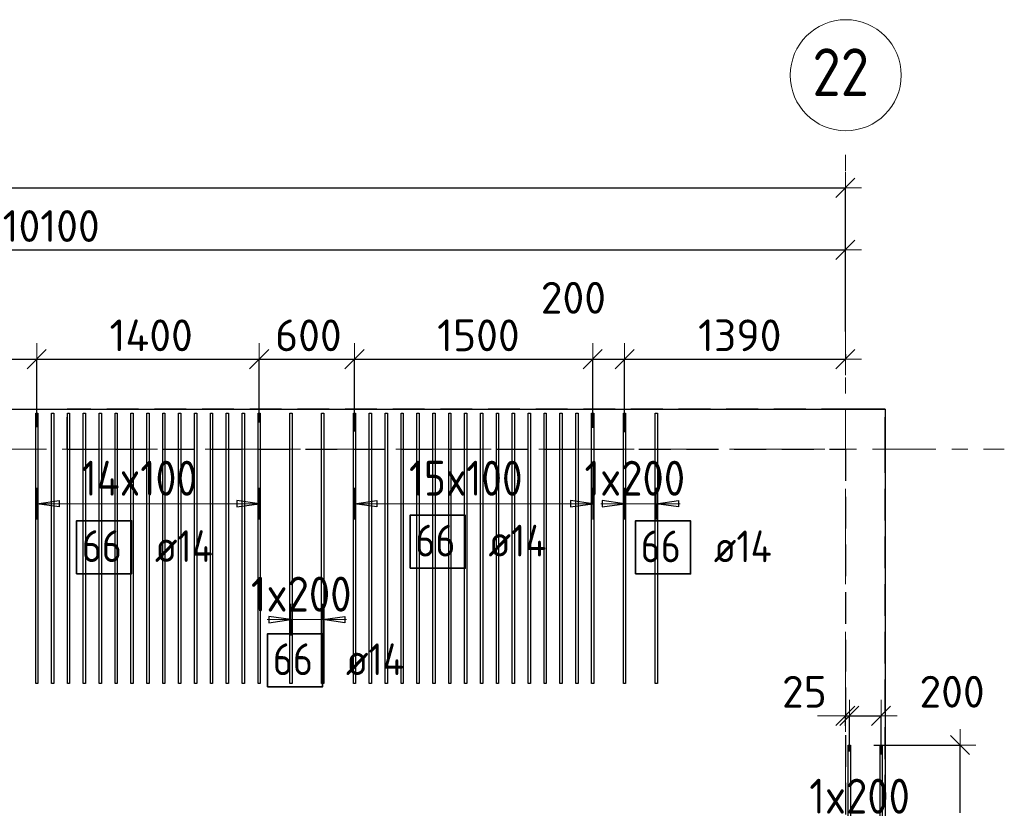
# Model space of a CAD drawing. Header units: metres. Extents: x -38 to 98, y -15 to 19.
# Tile 35 of 64: x 56.4 to 62.6, y 14.16 to 19.1. Entities that reach past the tile are written whole.
import ezdxf

# ---------------------------------------------------------------- set-up
doc = ezdxf.new("R2010")
doc.units = ezdxf.units.M
doc.header["$PDMODE"] = 65
for name, pattern in [('______11', [0.5, 0.4, -0.05, 0, -0.05]), ('______2', [0.27, 0.2, -0.07]), ('______5', [1.1, 0.8, -0.1, 0.1, -0.1])]:
    doc.linetypes.add(name, pattern=pattern)
for name, color, linetype, lineweight in [('XR$2$Осевая линия (1)', 7, '______5', 13), ('XR$2$Размерная линия (1)', 7, 'Continuous', 13), ('XR$3$Перекрытие (1)', 7, 'Continuous', 35), ('XR$3$Размерная линия (1)', 7, 'Continuous', 13), ('XR$5$Стена (1)', 7, 'Continuous', 35)]:
    doc.layers.add(name, color=color, linetype=linetype, lineweight=lineweight)
doc.layers.add('XR$3$Арм.стержн.Доп. Арм. верхн.зоны У', color=7, linetype='Continuous', lineweight=35, true_color=0x739641)
doc.styles.add('ISOCPEUR', font='txt')
doc.dimstyles.new('DIMSTYLE_3', dxfattribs={"dimtxt": 0.2, "dimasz": 0.2, "dimexe": 0, "dimexo": 0, "dimgap": 0.1, "dimtad": 2, "dimdec": 0, "dimlfac": 1000, "dimrnd": 5, "dimzin": 12, "dimdsep": 46, "dimtxsty": 'ISOCPEUR', "dimblk1": 'ALL_ML_STRICH', "dimblk2": 'ALL_ML_STRICH', "dimsah": 1, "dimcen": 0, "dimclrd": 7, "dimclre": 256, "dimclrt": 7, "dimadec": 0, "dimazin": 0, "dimtfac": 1, "dimtdec": 0, "dimtix": 1, "dimtmove": 2, "dimatfit": 3, "dimfxl": 0, "dimtzin": 0, "dimlwd": 0, "dimlwe": -3, "dimarcsym": 0})
doc.dimstyles.new('DIMSTYLE_7', dxfattribs={"dimtxt": 0.2, "dimasz": 0.2, "dimexe": 0, "dimexo": 0, "dimgap": 0.1, "dimtad": 2, "dimdec": 0, "dimlfac": 1000, "dimrnd": 5, "dimzin": 12, "dimdsep": 46, "dimtxsty": 'ISOCPEUR', "dimblk1": 'ALL_ML_STRICH', "dimblk2": 'ALL_ML_STRICH', "dimsah": 1, "dimcen": 0, "dimclrd": 7, "dimclre": 256, "dimclrt": 7, "dimadec": 0, "dimazin": 0, "dimtfac": 1, "dimtdec": 0, "dimtix": 1, "dimtmove": 2, "dimatfit": 3, "dimfxl": 0, "dimtvp": 1.2, "dimtzin": 0, "dimlwd": 0, "dimlwe": -3, "dimarcsym": 0})

# ---------------------------------------------------------------- blocks, each defined once
blk = doc.blocks.new('ALL_ML_STRICH')
at = {"color": 0, "linetype": 'ByBlock', "lineweight": -2}
for p, q in [((0, -0.5), (0, 0.5)), ((-1, 0), (0.5, 0)), ((-0.3, -0.3), (0.3, 0.3))]:
    blk.add_line(p, q, dxfattribs=at)
blk = doc.blocks.new('*D19')
at = {"layer": 'DEFPOINTS', "color": 7, "linetype": 'Continuous', "lineweight": 13, "transparency": 33554687}
for p in [(0.5, 18.0429), (0.5, 17.9468), (61.6, 17.1197)]:
    blk.add_point(p, dxfattribs=at)
at = {"layer": 'XR$2$Размерная линия (1)', "color": 9, "linetype": 'Continuous', "lineweight": -2, "true_color": 0xc7c7c7, "transparency": 33554687}
for p, q in [((0.5, 17.9668), (0.5, 18.0429)), ((61.6, 17.1397), (61.6, 18.0429))]:
    blk.add_line(p, q, dxfattribs=at)
at = {"layer": 'XR$2$Размерная линия (1)', "color": 7, "linetype": 'Continuous', "lineweight": -2, "transparency": 33554687}
blk.add_line((0.5, 18.0429), (61.6, 18.0429), dxfattribs=at)
at = {"layer": 'XR$2$Размерная линия (1)', "color": 7, "linetype": 'Continuous', "lineweight": 13, "transparency": 33554687, "xscale": 0.2, "yscale": 0.2, "zscale": 0.2, "rotation": 180}
blk.add_blockref('ALL_ML_STRICH', (0.5, 18.0429), dxfattribs=at)
at = {"layer": 'XR$2$Размерная линия (1)', "color": 7, "linetype": 'Continuous', "lineweight": 13, "transparency": 33554687, "xscale": 0.2, "yscale": 0.2, "zscale": 0.2}
blk.add_blockref('ALL_ML_STRICH', (61.6, 18.0429), dxfattribs=at)
at = {"layer": 'XR$2$Размерная линия (1)', "color": 7, "linetype": 'Continuous', "lineweight": 13, "transparency": 33554687, "insert": (31.1, 18.1929), "char_height": 0.2, "width": 1, "attachment_point": 5, "style": 'ISOCPEUR'}
blk.add_mtext('\\A1;{61100}', dxfattribs=at)
blk = doc.blocks.new('*D32')
at = {"layer": 'DEFPOINTS', "color": 7, "linetype": 'Continuous', "lineweight": 13, "transparency": 33554687}
for p in [(51.5, 17.6528), (61.6, 17.4912), (51.5, 17.3896)]:
    blk.add_point(p, dxfattribs=at)
at = {"layer": 'XR$2$Размерная линия (1)', "color": 9, "linetype": 'Continuous', "lineweight": -2, "true_color": 0xc7c7c7, "transparency": 33554687}
for p, q in [((51.5, 17.4096), (51.5, 17.6528)), ((61.6, 17.5112), (61.6, 17.6528))]:
    blk.add_line(p, q, dxfattribs=at)
at = {"layer": 'XR$2$Размерная линия (1)', "color": 7, "linetype": 'Continuous', "lineweight": -2, "transparency": 33554687}
blk.add_line((51.5, 17.6528), (61.6, 17.6528), dxfattribs=at)
at = {"layer": 'XR$2$Размерная линия (1)', "color": 7, "linetype": 'Continuous', "lineweight": 13, "transparency": 33554687, "xscale": 0.2, "yscale": 0.2, "zscale": 0.2, "rotation": 180}
blk.add_blockref('ALL_ML_STRICH', (51.5, 17.6528), dxfattribs=at)
at = {"layer": 'XR$2$Размерная линия (1)', "color": 7, "linetype": 'Continuous', "lineweight": 13, "transparency": 33554687, "xscale": 0.2, "yscale": 0.2, "zscale": 0.2}
blk.add_blockref('ALL_ML_STRICH', (61.6, 17.6528), dxfattribs=at)
at = {"layer": 'XR$2$Размерная линия (1)', "color": 7, "linetype": 'Continuous', "lineweight": 13, "transparency": 33554687, "insert": (56.6, 17.8028), "char_height": 0.2, "width": 1, "attachment_point": 5, "style": 'ISOCPEUR'}
blk.add_mtext('\\A1;{10100}', dxfattribs=at)
blk = doc.blocks.new('*D199')
at = {"layer": 'DEFPOINTS', "color": 7, "linetype": 'Continuous', "lineweight": 13, "transparency": 33554687}
for p in [(61.7593, 14.5375), (62.2895, 12.8), (62.3216, 12.8)]:
    blk.add_point(p, dxfattribs=at)
at = {"layer": 'XR$3$Размерная линия (1)', "color": 9, "linetype": 'Continuous', "lineweight": -2, "true_color": 0xc7c7c7, "transparency": 33554687}
for p, q in [((61.7793, 14.5375), (62.3216, 14.5375)), ((62.3095, 12.8), (62.3216, 12.8))]:
    blk.add_line(p, q, dxfattribs=at)
at = {"layer": 'XR$3$Размерная линия (1)', "color": 7, "linetype": 'Continuous', "lineweight": -2, "transparency": 33554687}
blk.add_line((62.3216, 12.8), (62.3216, 14.5375), dxfattribs=at)
at = {"layer": 'XR$3$Размерная линия (1)', "color": 7, "linetype": 'Continuous', "lineweight": 13, "transparency": 33554687, "xscale": 0.2, "yscale": 0.2, "zscale": 0.2}
for p, rotation in [((62.3216, 14.5375), 90), ((62.3216, 12.8), 270)]:
    blk.add_blockref('ALL_ML_STRICH', p, dxfattribs=dict(at, rotation=rotation))
at = {"layer": 'XR$3$Размерная линия (1)', "color": 7, "linetype": 'Continuous', "lineweight": 13, "transparency": 33554687, "insert": (62.1716, 13.6888), "char_height": 0.2, "width": 0.8, "attachment_point": 5, "rotation": 90, "style": 'ISOCPEUR'}
blk.add_mtext('\\A1;{1740}', dxfattribs=at)
blk = doc.blocks.new('*D212')
at = {"layer": 'DEFPOINTS', "color": 7, "linetype": 'Continuous', "lineweight": 13, "transparency": 33554687}
for p in [(61.6, 14.7217), (61.6, 14.6385), (61.6245, 14.4765)]:
    blk.add_point(p, dxfattribs=at)
at = {"layer": 'XR$3$Размерная линия (1)', "color": 9, "linetype": 'Continuous', "lineweight": -2, "true_color": 0xc7c7c7, "transparency": 33554687}
for p, q in [((61.6, 14.6585), (61.6, 14.7217)), ((61.6245, 14.4965), (61.6245, 14.7217))]:
    blk.add_line(p, q, dxfattribs=at)
at = {"layer": 'XR$3$Размерная линия (1)', "color": 7, "linetype": 'Continuous', "lineweight": -2, "transparency": 33554687}
blk.add_line((61.6, 14.7217), (61.6245, 14.7217), dxfattribs=at)
at = {"layer": 'XR$3$Размерная линия (1)', "color": 7, "linetype": 'Continuous', "lineweight": 13, "transparency": 33554687, "xscale": 0.2, "yscale": 0.2, "zscale": 0.2}
blk.add_blockref('ALL_ML_STRICH', (61.6245, 14.7217), dxfattribs=at)
at = {"layer": 'XR$3$Размерная линия (1)', "color": 7, "linetype": 'Continuous', "lineweight": 13, "transparency": 33554687, "xscale": 0.2, "yscale": 0.2, "zscale": 0.2, "rotation": 180}
blk.add_blockref('ALL_ML_STRICH', (61.6, 14.7217), dxfattribs=at)
at = {"layer": 'XR$3$Размерная линия (1)', "color": 7, "linetype": 'Continuous', "lineweight": 13, "transparency": 33554687, "insert": (61.3416, 14.8729), "char_height": 0.2, "width": 0.4, "attachment_point": 5, "style": 'ISOCPEUR'}
blk.add_mtext('\\A1;{25}', dxfattribs=at)
blk = doc.blocks.new('*D213')
at = {"layer": 'DEFPOINTS', "color": 7, "linetype": 'Continuous', "lineweight": 13, "transparency": 33554687}
for p in [(61.6245, 14.7217), (61.6245, 14.4765), (61.8245, 14.459)]:
    blk.add_point(p, dxfattribs=at)
at = {"layer": 'XR$3$Размерная линия (1)', "color": 9, "linetype": 'Continuous', "lineweight": -2, "true_color": 0xc7c7c7, "transparency": 33554687}
for p, q in [((61.6245, 14.4965), (61.6245, 14.7217)), ((61.8245, 14.479), (61.8245, 14.7217))]:
    blk.add_line(p, q, dxfattribs=at)
at = {"layer": 'XR$3$Размерная линия (1)', "color": 7, "linetype": 'Continuous', "lineweight": -2, "transparency": 33554687}
blk.add_line((61.6245, 14.7217), (61.8245, 14.7217), dxfattribs=at)
at = {"layer": 'XR$3$Размерная линия (1)', "color": 7, "linetype": 'Continuous', "lineweight": 13, "transparency": 33554687, "xscale": 0.2, "yscale": 0.2, "zscale": 0.2, "rotation": 180}
blk.add_blockref('ALL_ML_STRICH', (61.6245, 14.7217), dxfattribs=at)
at = {"layer": 'XR$3$Размерная линия (1)', "color": 7, "linetype": 'Continuous', "lineweight": 13, "transparency": 33554687, "xscale": 0.2, "yscale": 0.2, "zscale": 0.2}
blk.add_blockref('ALL_ML_STRICH', (61.8245, 14.7217), dxfattribs=at)
at = {"layer": 'XR$3$Размерная линия (1)', "color": 7, "linetype": 'Continuous', "lineweight": 13, "transparency": 33554687, "insert": (62.2712, 14.8734), "char_height": 0.2, "width": 0.6, "attachment_point": 5, "style": 'ISOCPEUR'}
blk.add_mtext('\\A1;{200}', dxfattribs=at)
blk = doc.blocks.new('*D226')
at = {"layer": 'DEFPOINTS', "color": 7, "linetype": 'Continuous', "lineweight": 13, "transparency": 33554687}
for p in [(51.9094, 16.9651), (51.9094, 16.5164), (56.5094, 16.5164)]:
    blk.add_point(p, dxfattribs=at)
at = {"layer": 'XR$3$Размерная линия (1)', "color": 9, "linetype": 'Continuous', "lineweight": -2, "true_color": 0xc7c7c7, "transparency": 33554687}
for p, q in [((51.9094, 16.5364), (51.9094, 16.9651)), ((56.5094, 16.5364), (56.5094, 16.9651))]:
    blk.add_line(p, q, dxfattribs=at)
at = {"layer": 'XR$3$Размерная линия (1)', "color": 7, "linetype": 'Continuous', "lineweight": -2, "transparency": 33554687}
blk.add_line((51.9094, 16.9651), (56.5094, 16.9651), dxfattribs=at)
at = {"layer": 'XR$3$Размерная линия (1)', "color": 7, "linetype": 'Continuous', "lineweight": 13, "transparency": 33554687, "xscale": 0.2, "yscale": 0.2, "zscale": 0.2, "rotation": 180}
blk.add_blockref('ALL_ML_STRICH', (51.9094, 16.9651), dxfattribs=at)
at = {"layer": 'XR$3$Размерная линия (1)', "color": 7, "linetype": 'Continuous', "lineweight": 13, "transparency": 33554687, "xscale": 0.2, "yscale": 0.2, "zscale": 0.2}
blk.add_blockref('ALL_ML_STRICH', (56.5094, 16.9651), dxfattribs=at)
at = {"layer": 'XR$3$Размерная линия (1)', "color": 7, "linetype": 'Continuous', "lineweight": 13, "transparency": 33554687, "insert": (54.2094, 17.1151), "char_height": 0.2, "width": 0.8, "attachment_point": 5, "style": 'ISOCPEUR'}
blk.add_mtext('\\A1;{4600}', dxfattribs=at)
blk = doc.blocks.new('*D227')
at = {"layer": 'DEFPOINTS', "color": 7, "linetype": 'Continuous', "lineweight": 13, "transparency": 33554687}
for p in [(56.5094, 16.9651), (56.5094, 16.5164), (57.9094, 16.5469)]:
    blk.add_point(p, dxfattribs=at)
at = {"layer": 'XR$3$Размерная линия (1)', "color": 9, "linetype": 'Continuous', "lineweight": -2, "true_color": 0xc7c7c7, "transparency": 33554687}
for p, q in [((56.5094, 16.5364), (56.5094, 16.9651)), ((57.9094, 16.5669), (57.9094, 16.9651))]:
    blk.add_line(p, q, dxfattribs=at)
at = {"layer": 'XR$3$Размерная линия (1)', "color": 7, "linetype": 'Continuous', "lineweight": -2, "transparency": 33554687}
blk.add_line((56.5094, 16.9651), (57.9094, 16.9651), dxfattribs=at)
at = {"layer": 'XR$3$Размерная линия (1)', "color": 7, "linetype": 'Continuous', "lineweight": 13, "transparency": 33554687, "xscale": 0.2, "yscale": 0.2, "zscale": 0.2, "rotation": 180}
blk.add_blockref('ALL_ML_STRICH', (56.5094, 16.9651), dxfattribs=at)
at = {"layer": 'XR$3$Размерная линия (1)', "color": 7, "linetype": 'Continuous', "lineweight": 13, "transparency": 33554687, "xscale": 0.2, "yscale": 0.2, "zscale": 0.2}
blk.add_blockref('ALL_ML_STRICH', (57.9094, 16.9651), dxfattribs=at)
at = {"layer": 'XR$3$Размерная линия (1)', "color": 7, "linetype": 'Continuous', "lineweight": 13, "transparency": 33554687, "insert": (57.2294, 17.1151), "char_height": 0.2, "width": 0.8, "attachment_point": 5, "style": 'ISOCPEUR'}
blk.add_mtext('\\A1;{1400}', dxfattribs=at)
blk = doc.blocks.new('*D228')
at = {"layer": 'DEFPOINTS', "color": 7, "linetype": 'Continuous', "lineweight": 13, "transparency": 33554687}
for p in [(57.9094, 16.9651), (57.9094, 16.5469), (58.5094, 16.4906)]:
    blk.add_point(p, dxfattribs=at)
at = {"layer": 'XR$3$Размерная линия (1)', "color": 9, "linetype": 'Continuous', "lineweight": -2, "true_color": 0xc7c7c7, "transparency": 33554687}
for p, q in [((57.9094, 16.5669), (57.9094, 16.9651)), ((58.5094, 16.5106), (58.5094, 16.9651))]:
    blk.add_line(p, q, dxfattribs=at)
at = {"layer": 'XR$3$Размерная линия (1)', "color": 7, "linetype": 'Continuous', "lineweight": -2, "transparency": 33554687}
blk.add_line((57.9094, 16.9651), (58.5094, 16.9651), dxfattribs=at)
at = {"layer": 'XR$3$Размерная линия (1)', "color": 7, "linetype": 'Continuous', "lineweight": 13, "transparency": 33554687, "xscale": 0.2, "yscale": 0.2, "zscale": 0.2, "rotation": 180}
blk.add_blockref('ALL_ML_STRICH', (57.9094, 16.9651), dxfattribs=at)
at = {"layer": 'XR$3$Размерная линия (1)', "color": 7, "linetype": 'Continuous', "lineweight": 13, "transparency": 33554687, "xscale": 0.2, "yscale": 0.2, "zscale": 0.2}
blk.add_blockref('ALL_ML_STRICH', (58.5094, 16.9651), dxfattribs=at)
at = {"layer": 'XR$3$Размерная линия (1)', "color": 7, "linetype": 'Continuous', "lineweight": 13, "transparency": 33554687, "insert": (58.2194, 17.1151), "char_height": 0.2, "width": 0.6, "attachment_point": 5, "style": 'ISOCPEUR'}
blk.add_mtext('\\A1;{600}', dxfattribs=at)
blk = doc.blocks.new('*D229')
at = {"layer": 'DEFPOINTS', "color": 7, "linetype": 'Continuous', "lineweight": 13, "transparency": 33554687}
for p in [(58.5094, 16.9651), (58.5094, 16.4906), (60.0094, 16.5125)]:
    blk.add_point(p, dxfattribs=at)
at = {"layer": 'XR$3$Размерная линия (1)', "color": 9, "linetype": 'Continuous', "lineweight": -2, "true_color": 0xc7c7c7, "transparency": 33554687}
for p, q in [((58.5094, 16.5106), (58.5094, 16.9651)), ((60.0094, 16.5325), (60.0094, 16.9651))]:
    blk.add_line(p, q, dxfattribs=at)
at = {"layer": 'XR$3$Размерная линия (1)', "color": 7, "linetype": 'Continuous', "lineweight": -2, "transparency": 33554687}
blk.add_line((58.5094, 16.9651), (60.0094, 16.9651), dxfattribs=at)
at = {"layer": 'XR$3$Размерная линия (1)', "color": 7, "linetype": 'Continuous', "lineweight": 13, "transparency": 33554687, "xscale": 0.2, "yscale": 0.2, "zscale": 0.2, "rotation": 180}
blk.add_blockref('ALL_ML_STRICH', (58.5094, 16.9651), dxfattribs=at)
at = {"layer": 'XR$3$Размерная линия (1)', "color": 7, "linetype": 'Continuous', "lineweight": 13, "transparency": 33554687, "xscale": 0.2, "yscale": 0.2, "zscale": 0.2}
blk.add_blockref('ALL_ML_STRICH', (60.0094, 16.9651), dxfattribs=at)
at = {"layer": 'XR$3$Размерная линия (1)', "color": 7, "linetype": 'Continuous', "lineweight": 13, "transparency": 33554687, "insert": (59.2894, 17.1151), "char_height": 0.2, "width": 0.8, "attachment_point": 5, "style": 'ISOCPEUR'}
blk.add_mtext('\\A1;{1500}', dxfattribs=at)
blk = doc.blocks.new('*D230')
at = {"layer": 'DEFPOINTS', "color": 7, "linetype": 'Continuous', "lineweight": 13, "transparency": 33554687}
for p in [(60.0094, 16.9651), (60.0094, 16.5125), (60.2094, 16.4851)]:
    blk.add_point(p, dxfattribs=at)
at = {"layer": 'XR$3$Размерная линия (1)', "color": 9, "linetype": 'Continuous', "lineweight": -2, "true_color": 0xc7c7c7, "transparency": 33554687}
for p, q in [((60.0094, 16.5325), (60.0094, 16.9651)), ((60.2094, 16.5051), (60.2094, 16.9651))]:
    blk.add_line(p, q, dxfattribs=at)
at = {"layer": 'XR$3$Размерная линия (1)', "color": 7, "linetype": 'Continuous', "lineweight": -2, "transparency": 33554687}
blk.add_line((60.0094, 16.9651), (60.2094, 16.9651), dxfattribs=at)
at = {"layer": 'XR$3$Размерная линия (1)', "color": 7, "linetype": 'Continuous', "lineweight": 13, "transparency": 33554687, "xscale": 0.2, "yscale": 0.2, "zscale": 0.2, "rotation": 180}
blk.add_blockref('ALL_ML_STRICH', (60.0094, 16.9651), dxfattribs=at)
at = {"layer": 'XR$3$Размерная линия (1)', "color": 7, "linetype": 'Continuous', "lineweight": 13, "transparency": 33554687, "xscale": 0.2, "yscale": 0.2, "zscale": 0.2}
blk.add_blockref('ALL_ML_STRICH', (60.2094, 16.9651), dxfattribs=at)
at = {"layer": 'XR$3$Размерная линия (1)', "color": 7, "linetype": 'Continuous', "lineweight": 13, "transparency": 33554687, "insert": (59.8873, 17.3513), "char_height": 0.2, "width": 0.6, "attachment_point": 5, "style": 'ISOCPEUR'}
blk.add_mtext('\\A1;{200}', dxfattribs=at)
blk = doc.blocks.new('*D231')
at = {"layer": 'DEFPOINTS', "color": 7, "linetype": 'Continuous', "lineweight": 13, "transparency": 33554687}
for p in [(61.6, 17.0169), (60.2094, 16.9651), (60.2094, 16.4851)]:
    blk.add_point(p, dxfattribs=at)
at = {"layer": 'XR$3$Размерная линия (1)', "color": 9, "linetype": 'Continuous', "lineweight": -2, "true_color": 0xc7c7c7, "transparency": 33554687}
for p, q in [((61.6, 16.9969), (61.6, 16.9651)), ((60.2094, 16.5051), (60.2094, 16.9651))]:
    blk.add_line(p, q, dxfattribs=at)
at = {"layer": 'XR$3$Размерная линия (1)', "color": 7, "linetype": 'Continuous', "lineweight": -2, "transparency": 33554687}
blk.add_line((60.2094, 16.9651), (61.6, 16.9651), dxfattribs=at)
at = {"layer": 'XR$3$Размерная линия (1)', "color": 7, "linetype": 'Continuous', "lineweight": 13, "transparency": 33554687, "xscale": 0.2, "yscale": 0.2, "zscale": 0.2, "rotation": 180}
blk.add_blockref('ALL_ML_STRICH', (60.2094, 16.9651), dxfattribs=at)
at = {"layer": 'XR$3$Размерная линия (1)', "color": 7, "linetype": 'Continuous', "lineweight": 13, "transparency": 33554687, "xscale": 0.2, "yscale": 0.2, "zscale": 0.2}
blk.add_blockref('ALL_ML_STRICH', (61.6, 16.9651), dxfattribs=at)
at = {"layer": 'XR$3$Размерная линия (1)', "color": 7, "linetype": 'Continuous', "lineweight": 13, "transparency": 33554687, "insert": (60.9347, 17.1151), "char_height": 0.2, "width": 0.8, "attachment_point": 5, "style": 'ISOCPEUR'}
blk.add_mtext('\\A1;{1390}', dxfattribs=at)

msp = doc.modelspace()

# ---------------------------------------------------------------- linework, layer by layer
at = {"layer": 'XR$2$Осевая линия (1)', "color": 253, "linetype": '______11', "lineweight": 13, "true_color": 0xa0a0a0, "transparency": 33554687}
for p, q in [((61.6, -2.65), (61.6, 18.35)), ((-2.63, 16.4), (62.6, 16.4))]:
    msp.add_line(p, q, dxfattribs=at)
at = {"layer": 'XR$2$Осевая линия (1)', "color": 7, "linetype": 'Continuous', "lineweight": 13, "transparency": 33554687}
msp.add_circle((61.6018, 18.7512), 0.3493, dxfattribs=at)
at = {"layer": 'XR$3$Арм.стержн.Доп. Арм. верхн.зоны У', "color": 253, "linetype": 'Continuous', "lineweight": -3, "true_color": 0xa0a0a0, "transparency": 33554687}
for p, q in [((56.5094, 16.0562), (56.5094, 16.1562)), ((57.9094, 16.0562), (57.9094, 16.1562)), ((58.5094, 16.0562), (58.5094, 16.1562)), ((60.0094, 16.0562), (60.0094, 16.1562)), ((60.2094, 16.0562), (60.2094, 16.1562)), ((60.4094, 16.0562), (60.4094, 16.1562)), ((56.5094, 16.0562), (56.5094, 15.9562)), ((57.9094, 16.0562), (57.9094, 15.9562)), ((58.5094, 16.0562), (58.5094, 15.9562)), ((60.0094, 16.0562), (60.0094, 15.9562)), ((60.2094, 16.0562), (60.2094, 15.9562)), ((60.4094, 16.0562), (60.4094, 15.9562)), ((58.1094, 15.3271), (58.1094, 15.4271)), ((58.3094, 15.3271), (58.3094, 15.4271)), ((58.1094, 15.3271), (58.1094, 15.2271)), ((58.3094, 15.3271), (58.3094, 15.2271))]:
    msp.add_line(p, q, dxfattribs=at)
at = {"layer": 'XR$3$Арм.стержн.Доп. Арм. верхн.зоны У', "color": 7, "linetype": 'Continuous', "lineweight": 25, "transparency": 33554687}
for p, q in [((56.5094, 16.0562), (56.6494, 16.0762)), ((56.6494, 16.0362), (56.5094, 16.0562)), ((56.6494, 16.0762), (56.6494, 16.0362)), ((57.9094, 16.0562), (57.7694, 16.0762)), ((57.7694, 16.0762), (57.7694, 16.0362)), ((57.7694, 16.0362), (57.9094, 16.0562)), ((58.5094, 16.0562), (58.6494, 16.0762)), ((58.6494, 16.0362), (58.5094, 16.0562)), ((58.6494, 16.0762), (58.6494, 16.0362)), ((60.0094, 16.0562), (59.8694, 16.0762)), ((59.8694, 16.0762), (59.8694, 16.0362)), ((59.8694, 16.0362), (60.0094, 16.0562)), ((60.2094, 16.0562), (60.0694, 16.0762)), ((60.0694, 16.0762), (60.0694, 16.0362)), ((60.0694, 16.0362), (60.2094, 16.0562)), ((60.4094, 16.0562), (60.5494, 16.0762)), ((60.5494, 16.0362), (60.4094, 16.0562)), ((60.5494, 16.0762), (60.5494, 16.0362)), ((58.1094, 15.3271), (57.9694, 15.3471)), ((57.9694, 15.3471), (57.9694, 15.3071)), ((57.9694, 15.3071), (58.1094, 15.3271)), ((58.3094, 15.3271), (58.4494, 15.3471)), ((58.4494, 15.3071), (58.3094, 15.3271)), ((58.4494, 15.3471), (58.4494, 15.3071))]:
    msp.add_line(p, q, dxfattribs=at)
at = {"layer": 'XR$3$Арм.стержн.Доп. Арм. верхн.зоны У', "color": 7, "linetype": 'Continuous', "lineweight": 13, "transparency": 33554687}
for p, q in [((56.5094, 16.0562), (56.5094, 16.0562)), ((57.9094, 16.0562), (57.9094, 16.0562)), ((58.5094, 16.0562), (58.5094, 16.0562)), ((60.0094, 16.0562), (60.0094, 16.0562)), ((60.2094, 16.0562), (60.0594, 16.0562)), ((60.2094, 16.0562), (60.4094, 16.0562)), ((60.4094, 16.0562), (60.5594, 16.0562)), ((58.1094, 15.3271), (57.9594, 15.3271)), ((58.1094, 15.3271), (58.3094, 15.3271)), ((58.3094, 15.3271), (58.4594, 15.3271))]:
    msp.add_line(p, q, dxfattribs=at)
at = {"layer": 'XR$3$Арм.стержн.Доп. Арм. верхн.зоны У', "color": 7, "linetype": 'Continuous', "lineweight": 25, "transparency": 33554687}
for points in [[(56.5024, 14.925), (56.5024, 16.625), (56.5164, 16.625), (56.5164, 14.925), (56.5024, 14.925)], [(56.6024, 14.925), (56.6024, 16.625), (56.6164, 16.625), (56.6164, 14.925), (56.6024, 14.925)], [(56.7024, 14.925), (56.7024, 16.625), (56.7164, 16.625), (56.7164, 14.925), (56.7024, 14.925)], [(56.8024, 14.925), (56.8024, 16.625), (56.8164, 16.625), (56.8164, 14.925), (56.8024, 14.925)], [(56.9024, 14.925), (56.9024, 16.625), (56.9164, 16.625), (56.9164, 14.925), (56.9024, 14.925)], [(57.0024, 14.925), (57.0024, 16.625), (57.0164, 16.625), (57.0164, 14.925), (57.0024, 14.925)], [(57.1024, 14.925), (57.1024, 16.625), (57.1164, 16.625), (57.1164, 14.925), (57.1024, 14.925)], [(57.2024, 14.925), (57.2024, 16.625), (57.2164, 16.625), (57.2164, 14.925), (57.2024, 14.925)], [(57.3024, 14.925), (57.3024, 16.625), (57.3164, 16.625), (57.3164, 14.925), (57.3024, 14.925)], [(57.4024, 14.925), (57.4024, 16.625), (57.4164, 16.625), (57.4164, 14.925), (57.4024, 14.925)], [(57.5024, 14.925), (57.5024, 16.625), (57.5164, 16.625), (57.5164, 14.925), (57.5024, 14.925)], [(57.6024, 14.925), (57.6024, 16.625), (57.6164, 16.625), (57.6164, 14.925), (57.6024, 14.925)], [(57.7024, 14.925), (57.7024, 16.625), (57.7164, 16.625), (57.7164, 14.925), (57.7024, 14.925)], [(57.8024, 14.925), (57.8024, 16.625), (57.8164, 16.625), (57.8164, 14.925), (57.8024, 14.925)], [(57.9024, 14.925), (57.9024, 16.625), (57.9164, 16.625), (57.9164, 14.925), (57.9024, 14.925)], [(58.1024, 14.925), (58.1024, 16.625), (58.1164, 16.625), (58.1164, 14.925), (58.1024, 14.925)], [(58.3024, 14.925), (58.3024, 16.625), (58.3164, 16.625), (58.3164, 14.925), (58.3024, 14.925)], [(58.5024, 14.925), (58.5024, 16.625), (58.5164, 16.625), (58.5164, 14.925), (58.5024, 14.925)], [(58.6024, 14.925), (58.6024, 16.625), (58.6164, 16.625), (58.6164, 14.925), (58.6024, 14.925)], [(58.7024, 14.925), (58.7024, 16.625), (58.7164, 16.625), (58.7164, 14.925), (58.7024, 14.925)], [(58.8024, 14.925), (58.8024, 16.625), (58.8164, 16.625), (58.8164, 14.925), (58.8024, 14.925)], [(58.9024, 14.925), (58.9024, 16.625), (58.9164, 16.625), (58.9164, 14.925), (58.9024, 14.925)], [(59.0024, 14.925), (59.0024, 16.625), (59.0164, 16.625), (59.0164, 14.925), (59.0024, 14.925)], [(59.1024, 14.925), (59.1024, 16.625), (59.1164, 16.625), (59.1164, 14.925), (59.1024, 14.925)], [(59.2024, 14.925), (59.2024, 16.625), (59.2164, 16.625), (59.2164, 14.925), (59.2024, 14.925)], [(59.3024, 14.925), (59.3024, 16.625), (59.3164, 16.625), (59.3164, 14.925), (59.3024, 14.925)], [(59.4024, 14.925), (59.4024, 16.625), (59.4164, 16.625), (59.4164, 14.925), (59.4024, 14.925)], [(59.5024, 14.925), (59.5024, 16.625), (59.5164, 16.625), (59.5164, 14.925), (59.5024, 14.925)], [(59.6024, 14.925), (59.6024, 16.625), (59.6164, 16.625), (59.6164, 14.925), (59.6024, 14.925)], [(59.7024, 14.925), (59.7024, 16.625), (59.7164, 16.625), (59.7164, 14.925), (59.7024, 14.925)], [(59.8024, 14.925), (59.8024, 16.625), (59.8164, 16.625), (59.8164, 14.925), (59.8024, 14.925)], [(59.9024, 14.925), (59.9024, 16.625), (59.9164, 16.625), (59.9164, 14.925), (59.9024, 14.925)], [(60.0024, 14.925), (60.0024, 16.625), (60.0164, 16.625), (60.0164, 14.925), (60.0024, 14.925)], [(60.2024, 14.925), (60.2024, 16.625), (60.2164, 16.625), (60.2164, 14.925), (60.2024, 14.925)], [(60.4024, 14.925), (60.4024, 16.625), (60.4164, 16.625), (60.4164, 14.925), (60.4024, 14.925)], [(61.6175, 12.1975), (61.6175, 14.5375), (61.6315, 14.5375), (61.6315, 12.1975), (61.6175, 12.1975)], [(61.8175, 12.1975), (61.8175, 14.5375), (61.8315, 14.5375), (61.8315, 12.1975), (61.8175, 12.1975)]]:
    msp.add_lwpolyline(points, dxfattribs=at)
at = {"layer": 'XR$3$Арм.стержн.Доп. Арм. верхн.зоны У', "color": 7, "linetype": 'Continuous', "lineweight": 13, "transparency": 33554687}
for points in [[(56.5094, 16.0562), (56.6424, 16.0562), (56.6424, 16.0562), (57.9094, 16.0562)], [(58.5094, 16.0562), (58.7034, 16.0562), (58.7034, 16.0562), (60.0094, 16.0562)]]:
    msp.add_lwpolyline(points, dxfattribs=at)
at = {"layer": 'XR$3$Арм.стержн.Доп. Арм. верхн.зоны У', "color": 7, "linetype": 'Continuous', "lineweight": 35, "transparency": 33554687}
for points in [[(56.7597, 15.6159), (57.1063, 15.6159), (57.1063, 15.9492), (56.7597, 15.9492), (56.7597, 15.6159)], [(58.8595, 15.6504), (59.2061, 15.6504), (59.2061, 15.9837), (58.8595, 15.9837), (58.8595, 15.6504)], [(60.2781, 15.6141), (60.6248, 15.6141), (60.6248, 15.9475), (60.2781, 15.9475), (60.2781, 15.6141)], [(57.9623, 14.9042), (58.309, 14.9042), (58.309, 15.2375), (57.9623, 15.2375), (57.9623, 14.9042)]]:
    msp.add_lwpolyline(points, dxfattribs=at)
at = {"layer": 'XR$3$Перекрытие (1)', "color": 7, "linetype": 'Continuous', "lineweight": 25, "transparency": 33554687}
for p, q in [((54, 16.65), (61.85, 16.65)), ((61.85, 16.65), (61.85, -0.25))]:
    msp.add_line(p, q, dxfattribs=at)
at = {"layer": 'XR$5$Стена (1)', "color": 253, "linetype": '______2', "lineweight": -3, "true_color": 0xa0a0a0, "transparency": 33554687}
for p, q in [((56.7001, 16.4), (56.7001, 16.65)), ((61.65, 16.65), (56.7001, 16.65)), ((61.65, 16.65), (61.85, 16.65)), ((61.85, 16.65), (61.65, 16.65)), ((61.85, 16.4), (61.85, 16.65)), ((56.7001, 16.4), (61.6, 16.4)), ((61.6, 16.4), (61.6, 9)), ((61.85, -0.25), (61.85, 16.4))]:
    msp.add_line(p, q, dxfattribs=at)

# ---------------------------------------------------------------- texts
at = {"layer": 'XR$2$Осевая линия (1)', "color": 7, "linetype": 'Continuous', "lineweight": 13, "transparency": 33554687, "insert": (61.3918, 18.6207), "char_height": 0.3, "width": 0.550812, "attachment_point": 7, "style": 'ISOCPEUR'}
msp.add_mtext('\\W0.87;22', dxfattribs=at)
at = {"layer": 'XR$3$Арм.стержн.Доп. Арм. верхн.зоны У', "color": 7, "linetype": 'Continuous', "lineweight": 13, "transparency": 33554687, "char_height": 0.22, "attachment_point": 7, "style": 'ISOCPEUR'}
for s, insert, width in [('\\W0.87;14x100', (56.7914, 16.1062), 0.952834), ('\\W0.86;15x100', (58.8524, 16.1062), 0.930455), ('\\W0.89;1x200', (59.9574, 16.1062), 0.823552), ('\\W0.89;1x200', (57.8574, 15.3771), 0.823552), ('\\W0.89;1x200', (61.3725, 14.1062), 0.823552)]:
    msp.add_mtext(s, dxfattribs=dict(at, insert=insert, width=width))
at = {"layer": 'XR$3$Арм.стержн.Доп. Арм. верхн.зоны У', "color": 7, "linetype": 'Continuous', "lineweight": 25, "transparency": 33554687, "char_height": 0.2, "attachment_point": 7, "style": 'ISOCPEUR'}
for s, insert, width in [('\\W0.87;66', (56.793, 15.6892), 0.367208), ('\\W0.89; ø14 ', (57.1397, 15.6892), 0.769432), ('\\W0.87;66', (58.8928, 15.7237), 0.367208), ('\\W0.89; ø14 ', (59.2395, 15.7237), 0.769432), ('\\W0.87;66', (60.3115, 15.6875), 0.367208), ('\\W0.89; ø14 ', (60.6581, 15.6875), 0.769432), ('\\W0.87;66', (57.9957, 14.9775), 0.367208), ('\\W0.89; ø14 ', (58.3423, 14.9775), 0.769432)]:
    msp.add_mtext(s, dxfattribs=dict(at, insert=insert, width=width))

# ---------------------------------------------------------------- dimensions: what is measured, and where the dimension line sits
at = {"layer": 'XR$2$Размерная линия (1)', "color": 7, "linetype": 'Continuous', "lineweight": 13, "transparency": 33554687}
for base, p1, p2, picture, middle in [((61.6, 18.0429), (0.5, 17.9668), (61.6, 17.1397), '*D19', (31.1, 18.1929)), ((61.6, 17.6528), (51.5, 17.4096), (61.6, 17.5112), '*D32', (56.6, 17.8028))]:
    dim = msp.add_linear_dim(base=base, p1=p1, p2=p2, dimstyle='DIMSTYLE_3', override={"dimpost": '<>', "dimclrd": 7, "dimclre": 9, "dimclrt": 7, "dimlwd": 0, "dimlwe": 65533}, dxfattribs=at)
    dim.commit()
    dim.dimension.update_dxf_attribs({"geometry": picture, "text_midpoint": middle, "dimtype": 160})
at = {"layer": 'XR$3$Размерная линия (1)', "color": 7, "linetype": 'Continuous', "lineweight": 13, "transparency": 33554687}
for base, p1, p2, dimstyle, picture, middle in [((60.2094, 16.9651), (60.0094, 16.5325), (60.2094, 16.5051), 'DIMSTYLE_7', '*D230', (59.8873, 17.3513)), ((56.5094, 16.9651), (51.9094, 16.5364), (56.5094, 16.5364), 'DIMSTYLE_3', '*D226', (54.2094, 17.1151)), ((57.9094, 16.9651), (56.5094, 16.5364), (57.9094, 16.5669), 'DIMSTYLE_3', '*D227', (57.2294, 17.1151)), ((58.5094, 16.9651), (57.9094, 16.5669), (58.5094, 16.5106), 'DIMSTYLE_3', '*D228', (58.2194, 17.1151)), ((60.0094, 16.9651), (58.5094, 16.5106), (60.0094, 16.5325), 'DIMSTYLE_3', '*D229', (59.2894, 17.1151)), ((61.6, 16.9651), (60.2094, 16.5051), (61.6, 16.9969), 'DIMSTYLE_3', '*D231', (60.9347, 17.1151)), ((61.62449, 14.72167), (61.6, 14.65849), (61.62449, 14.49649), 'DIMSTYLE_7', '*D212', (61.34157, 14.87291)), ((61.8245, 14.7217), (61.6245, 14.4965), (61.8245, 14.479), 'DIMSTYLE_7', '*D213', (62.2712, 14.8734))]:
    dim = msp.add_linear_dim(base=base, p1=p1, p2=p2, dimstyle=dimstyle, override={"dimpost": '<>', "dimclrd": 7, "dimclre": 9, "dimclrt": 7, "dimlwd": 0, "dimlwe": 65533}, dxfattribs=at)
    dim.commit()
    dim.dimension.update_dxf_attribs({"geometry": picture, "text_midpoint": middle, "dimtype": 160})
dim = msp.add_linear_dim(base=(62.32155, 14.53752), p1=(62.30948, 12.8), p2=(61.7793, 14.53752), angle=90, dimstyle='DIMSTYLE_3', override={"dimpost": '<>', "dimclrd": 7, "dimclre": 9, "dimclrt": 7, "dimlwd": 0, "dimlwe": 65533}, dxfattribs=at)
dim.commit()
dim.dimension.update_dxf_attribs({"geometry": '*D199', "text_midpoint": (62.17155, 13.68876), "dimtype": 160})

doc.saveas('drawing.dxf')
